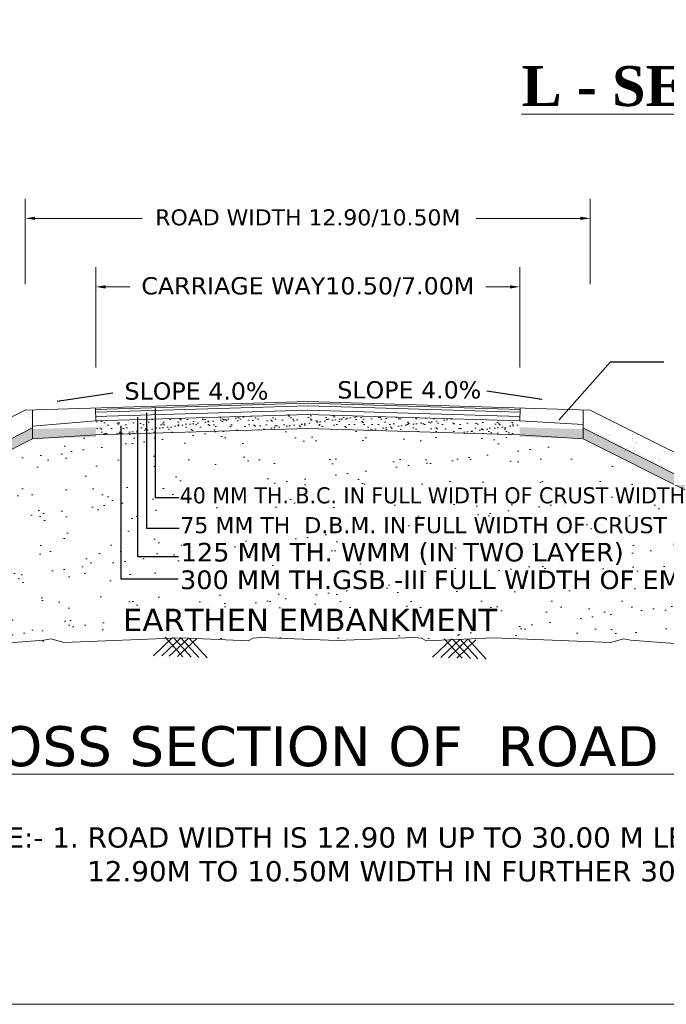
# Model space of a CAD drawing. Header units: inches. Extents: x 85258 to 5262251, y 607336 to 950222.
# Tile 4 of 9: x 3064545 to 3113098, y 708371 to 782290. Entities that reach past the tile are written whole.
import ezdxf

# ---------------------------------------------------------------- set-up
doc = ezdxf.new("R2010")
doc.units = ezdxf.units.IN
doc.header["$MEASUREMENT"] = 0
doc.linetypes.add('ACAD_ISO03W100', pattern=[30, 12, -18])
for name, color, linetype in [('CHNGE', 7, 'Continuous'), ('PDF_H.F.L.', 7, 'ACAD_ISO03W100'), ('TEXT', 7, 'Continuous')]:
    doc.layers.add(name, color=color, linetype=linetype)
doc.styles.get("Standard").update_dxf_attribs({"font": 'verdana.ttf'})
doc.dimstyles.new('ISO-25--------1', dxfattribs={"dimtxt": 264, "dimasz": 240, "dimexe": 300, "dimexo": 300, "dimgap": 0.02, "dimtad": 0, "dimtih": 1, "dimtoh": 1, "dimdec": 0, "dimlfac": 16, "dimdsep": 46, "dimtxsty": 'Standard', "dimcen": 192, "dimclrd": 1, "dimclre": 1, "dimclrt": 1, "dimadec": 0, "dimazin": 0, "dimtfac": 1, "dimtdec": 0, "dimtmove": 2, "dimatfit": 3, "dimfxl": 300, "dimarcsym": 0})
pattern_1 = [(37.5, (14228386.44, -76199789.7), (-26.7228655, 817.3917704), [0, -644.810133, 0, -721.169228, 0, -689.3529383]), (7.5, (14228386.4, -76199789.7), (750.769706, 1197.202882), [0, -347.858098, 0, -581.177554, 0, -222.714026]), (327.5, (14227864.66, -76199789.7), (1321.0725187, 2.400668), [0, -212.1085964, 0, -763.590947, 0, -996.910403]), (317.5, (14227864.7, -76199789.7), (1275.25059, 372.325064), [0, -106.054298, 0, -500.5762875, 0, -572.6932103])]
pattern_2 = [(37.5, (24554820030.2, 42201561734.4), (-26.722865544, 817.39177037), [0, -644.8101331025, 0, -721.169227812, 0, -689.35293835]), (7.5, (24554820030.2, 42201561734.4), (750.769705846, 1197.20288155), [0, -347.858098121, 0, -581.177554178, 0, -222.714026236]), (327.5, (24554819508.4, 42201561734.4), (1321.072518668, 2.400667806), [0, -212.108596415, 0, -763.590947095, 0, -996.910403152]), (317.5, (24554819508.4, 42201561734.4), (1275.250589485, 372.325064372), [0, -106.054298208, 0, -500.57628754, 0, -572.693210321])]

msp = doc.modelspace()

# ---------------------------------------------------------------- hatches: boundary and pattern name
at = {"linetype": 'Continuous', "lineweight": 9}
h = msp.add_hatch(dxfattribs=at)
h.set_pattern_fill('AR-SAND', scale=424.217193, style=0)
h.set_pattern_definition(pattern_2)
h.paths.add_polyline_path([(3065511.644, 752995.273), (3065511.644, 750830.792), (3070270.62, 750973.561), (3070270.62, 753138.042)])
h = msp.add_hatch(dxfattribs=at)
h.set_pattern_fill('AR-SAND', scale=424.217193, style=0)
h.set_pattern_definition(pattern_1)
h.paths.add_polyline_path([(3070270.62, 752178.797), (3070270.62, 751123.011), (3086178.765, 751600.255), (3102086.91, 751123.011), (3102086.91, 752183.554), (3086178.765, 752660.798)])
h = msp.add_hatch(dxfattribs=at)
h.set_pattern_fill('AR-SAND', scale=424.217193, style=0)
h.set_pattern_definition(pattern_2)
h.paths.add_polyline_path([(3102086.91, 753138.042), (3102086.91, 750973.561), (3106845.886, 750830.792), (3106845.886, 752995.273)])
h = msp.add_hatch(dxfattribs=at)
h.set_pattern_fill('AR-SAND', scale=1696.868771, style=0)
h.set_pattern_definition([(37.5, (14226594.2, -76199789.7), (-106.89146, 3269.56708), [0, -2579.24053, 0, -2884.67691, 0, -2757.41175]), (7.5, (14226594, -76199789.7), (3003.07882, 4788.81153), [0, -1391.43239, 0, -2324.71022, 0, -890.856105]), (327.5, (14224507, -76199789.7), (5284.29007, 9.60267), [0, -848.43439, 0, -3054.36379, 0, -3987.64161]), (317.5, (14224507, -76199789.7), (5101.00236, 1489.30026), [0, -424.21719, 0, -2002.30515, 0, -2290.77284])])
h.paths.add_polyline_path([(3092360.678, 735920.602), (3092918.702, 735860.613), (3093305.635, 735667.452), (3098340.068, 735879.524), (3103577.241, 735673.091), (3103704.183, 735789.07), (3103801.217, 735664.263), (3107130.39, 735533.037), (3108083.71, 735818.581), (3108639.931, 735700.317), (3115179.092, 735216.482), (3117419.893, 735738.212), (3123176.432, 735216.482), (3128102.76, 735540.254), (3128142.117, 735576.212), (3128166.8, 735544.463), (3128921.412, 735594.058), (3130912.078, 735765.397), (3136067.702, 735239.066), (3105053.614, 750830.792), (3100294.637, 750973.561), (3100294.637, 751123.011), (3084386.493, 751600.255), (3068478.348, 751123.011), (3068478.348, 750973.561), (3063719.371, 750830.792), (3032235.843, 735003.064), (3033415.54, 734859.426), (3042289.895, 735765.397), (3044280.561, 735594.058), (3050025.541, 735216.482), (3055782.081, 735738.212), (3058022.881, 735216.482), (3064562.042, 735700.317), (3065118.263, 735818.581), (3066071.584, 735533.037), (3066989.525, 735569.219), (3067040.537, 735615.827), (3067074.179, 735572.556), (3074861.905, 735879.524), (3079896.338, 735667.452), (3080283.271, 735860.613), (3080841.295, 735920.602), (3086600.987, 735691.036)])
h.paths.add_polyline_path([(3077528.148, 740686.722), (3093032.109, 740686.722), (3093032.109, 739400.613), (3077528.148, 739400.613)], flags=24)
h.paths.add_polyline_path([(3075286, 750548.291), (3097491.797, 750548.291), (3097491.797, 749067.049), (3075286, 749067.049)], flags=24)
h.paths.add_polyline_path([(3075340.702, 749027.02), (3096433.809, 749027.02), (3096433.809, 747524.367), (3075340.702, 747524.367)], flags=24)
h.paths.add_polyline_path([(3075286, 746987.482), (3095961.924, 746987.482), (3095961.924, 745506.239), (3075286, 745506.239)], flags=24)
h.paths.add_polyline_path([(3075286, 745138.149), (3096571.793, 745138.149), (3096571.793, 743845.923), (3075286, 743845.923)], flags=24)
h = msp.add_hatch(dxfattribs=at)
h.set_pattern_fill('AR-SAND', scale=424.217193, style=0)
h.set_pattern_definition(pattern_1)
h.paths.add_polyline_path([(3065511.644, 750830.792), (3070270.62, 750973.561), (3070270.62, 751695.055), (3065330.397, 751546.848), (3032735.579, 735160.441), (3034028.115, 735003.064)])
h = msp.add_hatch(dxfattribs=at)
h.set_pattern_fill('AR-SAND', scale=424.217193, style=0)
h.set_pattern_definition([(142.5, (-8056028.9, -76199789.7), (26.7228655, 817.3917704), [0, -644.810133, 0, -721.169228, 0, -689.3529383]), (172.5, (-8056028.9, -76199789.7), (-750.769706, 1197.202882), [0, -347.858098, 0, -581.177554, 0, -222.714026]), (212.5, (-8055507.1, -76199789.7), (-1321.0725187, 2.400668), [0, -212.1085964, 0, -763.590947, 0, -996.910403]), (222.5, (-8055507.1, -76199789.7), (-1275.25059, 372.325064), [0, -106.054298, 0, -500.5762875, 0, -572.6932103])])
h.paths.add_polyline_path([(3106845.886, 750830.792), (3102086.91, 750973.561), (3102086.91, 751695.055), (3107027.132, 751546.848), (3139621.951, 735160.441), (3138329.415, 735003.064)])

# ---------------------------------------------------------------- linework, layer by layer
at = {"color": 7, "linetype": 'Continuous', "lineweight": 9}
for p, q in [((3064967.905, 762424.975), (3064967.905, 768850.241)), ((3107389.625, 762424.975), (3107389.625, 768850.241)), ((3065705.005, 767376.041), (3073745.99, 767376.041)), ((3106652.525, 767376.041), (3098815.197, 767376.041)), ((3070270.62, 756173.677), (3070270.62, 763703.172)), ((3102086.91, 756173.677), (3102086.91, 763703.172)), ((3071007.72, 762228.972), (3072813.082, 762228.972)), ((3101349.81, 762228.972), (3099544.448, 762228.972)), ((3064967.905, 752978.961), (3086178.765, 753615.286)), ((3070264.708, 753016.958), (3086172.852, 753494.203)), ((3070270.62, 752819.879), (3086178.765, 753297.124)), ((3107389.625, 752978.961), (3086178.765, 753615.286)), ((3086178.765, 753297.124), (3102086.91, 752819.879)), ((3086184.677, 753494.203), (3102092.822, 753016.958)), ((3030568.004, 735685.084), (3064967.905, 752978.961)), ((3064995.169, 752834.817), (3064995.169, 752834.817)), ((3065050.11, 752871.369), (3065050.11, 752871.369)), ((3065077.003, 752767.358), (3065077.003, 752767.358)), ((3065106.655, 752715.433), (3065106.655, 752715.433)), ((3065201.187, 752891.089), (3065201.187, 752891.089)), ((3065236.077, 752653.629), (3065236.077, 752653.629)), ((3065270.516, 752613.307), (3065270.516, 752613.307)), ((3065371.606, 752524.506), (3065371.606, 752524.506)), ((3065397.233, 752717.969), (3065397.233, 752717.969)), ((3065442.435, 752647.444), (3065442.435, 752647.444)), ((3065508.586, 752718.941), (3065508.586, 752718.941)), ((3065511.644, 750830.792), (3065511.644, 752995.273)), ((3070270.62, 752183.553), (3070242.011, 753137.184)), ((3070270.62, 752501.716), (3086178.765, 752978.961)), ((3070270.62, 752183.553), (3086178.765, 752660.798)), ((3086178.765, 752978.961), (3102086.91, 752501.716)), ((3086178.765, 752660.798), (3102086.91, 752183.553)), ((3102086.91, 752183.553), (3102115.519, 753137.184)), ((3106821.286, 752786.771), (3106821.286, 752786.771)), ((3106845.886, 750830.792), (3106845.886, 752995.273)), ((3141789.526, 735685.084), (3107389.625, 752978.961)), ((3065164.641, 752483.811), (3065164.641, 752483.811)), ((3065369.343, 751832.888), (3065369.343, 751832.888)), ((3065405.889, 752240.166), (3065405.889, 752240.166)), ((3065433.065, 752422.987), (3065433.065, 752422.987)), ((3065476.904, 751976.447), (3065476.904, 751976.447)), ((3065511.644, 751763.583), (3070270.62, 752183.553)), ((3065527.548, 752174.603), (3065527.548, 752174.603)), ((3106845.886, 751891.335), (3102086.91, 752183.553)), ((3106851.507, 751890.354), (3106851.507, 751890.354)), ((3106860.176, 752483.819), (3106860.176, 752483.819)), ((3108847.903, 752214.37), (3108847.903, 752214.37)), ((3108848.118, 752156.991), (3108848.118, 752156.991)), ((3108891.145, 752101.783), (3108891.145, 752101.783)), ((3108927.277, 751847.929), (3108927.277, 751847.929)), ((3109022.041, 752155.473), (3109022.041, 752155.473)), ((3109037.208, 751909.163), (3109037.208, 751909.163)), ((3109119.042, 751976.621), (3109119.042, 751976.621)), ((3109498.405, 751897.26), (3109498.405, 751897.26)), ((3032735.579, 735160.441), (3065467.076, 751615.56)), ((3064636.472, 751077.819), (3064636.472, 751077.819)), ((3064655.304, 751269.947), (3064655.304, 751269.947)), ((3064737.138, 751202.488), (3064737.138, 751202.488)), ((3064758.021, 751087.041), (3064758.021, 751087.041)), ((3064887.854, 751312.086), (3064887.854, 751312.086)), ((3064926.443, 751507.695), (3064926.443, 751507.695)), ((3065055.004, 751261.978), (3065055.004, 751261.978)), ((3065082.01, 751626.211), (3065082.01, 751626.211)), ((3065091.55, 751669.255), (3065091.55, 751669.255)), ((3065193.363, 751627.183), (3065193.363, 751627.183)), ((3065287.599, 751671.239), (3065287.599, 751671.239)), ((3065332.798, 751425.611), (3065332.798, 751425.611)), ((3065346.427, 751649.797), (3065346.427, 751649.797)), ((3065367.285, 751628.701), (3065367.285, 751628.701)), ((3065380.865, 751609.474), (3065380.865, 751609.474)), ((3065511.644, 750830.792), (3070270.62, 751123.01)), ((3070270.62, 751123.01), (3086178.765, 751600.255)), ((3086178.765, 751600.255), (3102086.91, 751123.01)), ((3106845.886, 750830.792), (3102086.91, 751123.01)), ((3106812.844, 751670.01), (3106812.844, 751670.01)), ((3106828.666, 751687.437), (3106828.666, 751687.437)), ((3106838.146, 751481.658), (3106838.146, 751481.658)), ((3106851.94, 751705.834), (3106851.94, 751705.834)), ((3139874.677, 735033.388), (3106890.454, 751615.56)), ((3107702.226, 751269.947), (3107702.226, 751269.947)), ((3107721.058, 751077.819), (3107721.058, 751077.819)), ((3107873.653, 751311.308), (3107873.653, 751311.308)), ((3107981.548, 751038.944), (3107981.548, 751038.944)), ((3108011.636, 751075.284), (3108011.636, 751075.284)), ((3108151.447, 751147.675), (3108151.447, 751147.675)), ((3108185.558, 751073.766), (3108185.558, 751073.766)), ((3108296.911, 751072.794), (3108296.911, 751072.794)), ((3108587.489, 751070.258), (3108587.489, 751070.258)), ((3108637.307, 751118.251), (3108637.307, 751118.251)), ((3108722.575, 751197.006), (3108722.575, 751197.006)), ((3108761.411, 751068.74), (3108761.411, 751068.74)), ((3108780.796, 751097.95), (3108780.796, 751097.95)), ((3108872.764, 751067.769), (3108872.764, 751067.769)), ((3109000.368, 751033.373), (3109000.368, 751033.373)), ((3110595.848, 751150.346), (3110595.848, 751150.346)), ((3034028.115, 735003.064), (3065511.644, 750830.792)), ((3137859.974, 735239.066), (3106845.886, 750830.792)), ((3107904.83, 750946.956), (3107904.83, 750946.956)), ((3107939.268, 750987.278), (3107939.268, 750987.278)), ((3108252.686, 750801.195), (3108252.686, 750801.195)), ((3108448.43, 750972.739), (3108448.43, 750972.739)), ((3108560.39, 750839.888), (3108560.39, 750839.888)), ((3108594.828, 750880.21), (3108594.828, 750880.21)), ((3108742.449, 750524.402), (3108742.449, 750524.402)), ((3108759.12, 750789.728), (3108759.12, 750789.728)), ((3108826.611, 750813.044), (3108826.611, 750813.044)), ((3108908.445, 750880.503), (3108908.445, 750880.503)), ((3109033.026, 750521.867), (3109033.026, 750521.867)), ((3109036.914, 750626.095), (3109036.914, 750626.095)), ((3109053.401, 750542.5), (3109053.401, 750542.5)), ((3109187.768, 750649.5), (3109187.768, 750649.5)), ((3109206.949, 750520.349), (3109206.949, 750520.349)), ((3109318.302, 750519.377), (3109318.302, 750519.377)), ((3109333.897, 750451.159), (3109333.897, 750451.159)), ((3109377.072, 750344.292), (3109377.072, 750344.292)), ((3109458.906, 750411.751), (3109458.906, 750411.751)), ((3109608.879, 750516.841), (3109608.879, 750516.841)), ((3109708.961, 750435.432), (3109708.961, 750435.432)), ((3110549.436, 750876.126), (3110549.436, 750876.126)), ((3110562.545, 750606.17), (3110562.545, 750606.17)), ((3110572.384, 750669.746), (3110572.384, 750669.746)), ((3110584.808, 750753.083), (3110584.808, 750753.083)), ((3110612.194, 750384.983), (3110612.194, 750384.983)), ((3110708.945, 750481.36), (3110708.945, 750481.36)), ((3110757.877, 750563.225), (3110757.877, 750563.225)), ((3110808.136, 750546.316), (3110808.136, 750546.316)), ((3110868.935, 750551.442), (3110868.935, 750551.442)), ((3110907.938, 750558.342), (3110907.938, 750558.342)), ((3110962.053, 750500.683), (3110962.053, 750500.683)), ((3109488.555, 750177.37), (3109488.555, 750177.37)), ((3109522.994, 750217.692), (3109522.994, 750217.692)), ((3109644.588, 750268.148), (3109644.588, 750268.148)), ((3109738.228, 750180.748), (3109738.228, 750180.748)), ((3109763.84, 749970.985), (3109763.84, 749970.985)), ((3109922.381, 750104.515), (3109922.381, 750104.515)), ((3109927.533, 749875.541), (3109927.533, 749875.541)), ((3109981.566, 749879.981), (3109981.566, 749879.981)), ((3110009.367, 749942.999), (3110009.367, 749942.999)), ((3110054.417, 749968.45), (3110054.417, 749968.45)), ((3110144.115, 750070.302), (3110144.115, 750070.302)), ((3110178.554, 750110.624), (3110178.554, 750110.624)), ((3110219.365, 749929.579), (3110219.365, 749929.579)), ((3110228.34, 749966.932), (3110228.34, 749966.932)), ((3110288.689, 749711.996), (3110288.689, 749711.996)), ((3110339.693, 749965.96), (3110339.693, 749965.96)), ((3110493.509, 750153.846), (3110493.509, 750153.846)), ((3110530.055, 749746.568), (3110530.055, 749746.568)), ((3110583.292, 749954.848), (3110583.292, 749954.848)), ((3110637.126, 749772.913), (3110637.126, 749772.913)), ((3110659.276, 750106.612), (3110659.276, 750106.612)), ((3110660.762, 750162.576), (3110660.762, 750162.576)), ((3110665.885, 749994.862), (3110665.885, 749994.862)), ((3110722.753, 749944.68), (3110722.753, 749944.68)), ((3110732.503, 749815.087), (3110732.503, 749815.087)), ((3110763.393, 749841.004), (3110763.393, 749841.004)), ((3110837.424, 749766.467), (3110837.424, 749766.467)), ((3111170.158, 749576.518), (3111170.158, 749576.518)), ((3112692.617, 750261.548), (3112692.617, 750261.548)), ((3112694.052, 749556.559), (3112694.052, 749556.559)), ((3112813.484, 749896.819), (3112813.484, 749896.819)), ((3112882.421, 749997.06), (3112882.421, 749997.06)), ((3112945.897, 749835.128), (3112945.897, 749835.128)), ((3112951.456, 749750.057), (3112951.456, 749750.057)), ((3112993.393, 749811.105), (3112993.393, 749811.105)), ((3111328.276, 749486.035), (3111328.276, 749486.035)), ((3111505.384, 749393.785), (3111505.384, 749393.785)), ((3111598.502, 749343.025), (3111598.502, 749343.025)), ((3112036.158, 749104.456), (3112036.158, 749104.456)), ((3112050.559, 749135.363), (3112050.559, 749135.363)), ((3112174.792, 749059.574), (3112174.792, 749059.574)), ((3112371.384, 748921.723), (3112371.384, 748921.723)), ((3112487.52, 748904.618), (3112487.52, 748904.618)), ((3112539.032, 749245.423), (3112539.032, 749245.423)), ((3112579.744, 749350.96), (3112579.744, 749350.96)), ((3112583.933, 749211.224), (3112583.933, 749211.224)), ((3112603.313, 749217.169), (3112603.313, 749217.169)), ((3112630.003, 749334.051), (3112630.003, 749334.051)), ((3112643.953, 749113.493), (3112643.953, 749113.493)), ((3112750.006, 748842.947), (3112750.006, 748842.947)), ((3112797.871, 748733.932), (3112797.871, 748733.932)), ((3113046.631, 748594.566), (3113046.631, 748594.566))]:
    msp.add_line(p, q, dxfattribs=at)
at = {"lineweight": 9, "ltscale": 20}
msp.add_lwpolyline([(3377852.767, 708370.628), (2902098.888, 708370.628), (2902098.888, 865126.238), (3377852.767, 865126.238)], close=True, dxfattribs=at)
at = {"color": 7, "linetype": 'Continuous', "lineweight": 9}
for points in [[(3065705.005, 767498.891), (3065705.005, 767253.191), (3064967.905, 767376.041)], [(3106652.525, 767498.891), (3106652.525, 767253.191), (3107389.625, 767376.041)], [(3071007.72, 762351.822), (3071007.72, 762106.122), (3070270.62, 762228.972)], [(3101349.81, 762351.822), (3101349.81, 762106.122), (3102086.91, 762228.972)]]:
    msp.add_solid(points, dxfattribs=at)
at = {"layer": 'CHNGE', "color": 7, "linetype": 'Continuous', "lineweight": 9}
for p, q in [((3074583.918, 734543.907), (3076025.867, 735903.4)), ((3075212.228, 734520.031), (3076654.177, 735879.524)), ((3076797.173, 734459.803), (3075462.555, 735924.806)), ((3075775.541, 734498.625), (3077217.49, 735858.118)), ((3077425.483, 734435.927), (3076090.865, 735900.93)), ((3076403.851, 734474.749), (3077845.8, 735834.243)), ((3077988.796, 734414.521), (3076654.177, 735879.524)), ((3078617.106, 734390.646), (3077282.487, 735855.648)), ((3095544.865, 734437.871), (3096986.814, 735797.364)), ((3096173.175, 734413.995), (3097615.124, 735773.488)), ((3097758.12, 734353.767), (3096423.502, 735818.77)), ((3096736.487, 734392.589), (3098178.437, 735752.082)), ((3098386.43, 734329.891), (3097051.812, 735794.894)), ((3097364.797, 734368.713), (3098806.747, 735728.206)), ((3098949.742, 734308.485), (3097615.124, 735773.488)), ((3099578.052, 734284.61), (3098243.434, 735749.612))]:
    msp.add_line(p, q, dxfattribs=at)
for points in [[(3030651.679, 734932.011), (3032467.689, 735193.059), (3035207.812, 734859.426), (3044082.167, 735765.397), (3046072.834, 735594.058), (3051817.813, 735216.482), (3057574.353, 735738.212), (3059815.153, 735216.482), (3066354.314, 735700.317), (3066910.536, 735818.581), (3067863.856, 735533.037), (3076654.177, 735879.524), (3081688.61, 735667.452), (3082075.543, 735860.613), (3082633.567, 735920.602), (3088393.259, 735691.036)], [(3141699.419, 734874.124), (3141578.705, 734859.426), (3132704.351, 735765.397), (3130713.684, 735594.058), (3124968.704, 735216.482), (3119212.165, 735738.212), (3116971.364, 735216.482), (3110432.204, 735700.317), (3109875.982, 735818.581), (3108922.662, 735533.037), (3100132.34, 735879.524), (3095097.908, 735667.452), (3094710.975, 735860.613), (3094152.95, 735920.602), (3088393.259, 735691.036)]]:
    msp.add_lwpolyline(points, dxfattribs=at)

# ---------------------------------------------------------------- texts
at = {"color": 7, "linetype": 'Continuous', "lineweight": 9}
for s, insert, char_height, attachment_point in [('ROAD WIDTH 12.90/10.50M', (3086178.765, 767376.041), 1200, 5), ('CARRIAGE WAY10.50/7.00M', (3086178.765, 762228.972), 1297.296, 5), ('SLOPE 4.0%', (3072417.266, 754399.856), 1297.296, 4), ('SLOPE 4.0%', (3099201.88, 754489.288), 1297.296, 6)]:
    msp.add_mtext(s, dxfattribs=dict(at, insert=insert, char_height=char_height, attachment_point=attachment_point))
at = {"color": 7, "linetype": 'Continuous', "lineweight": 9, "char_height": 1400, "width": 105232.29426, "attachment_point": 1}
for s, insert in [(' {\\H0.8605x;40 MM TH. B.C. IN FULL WIDTH OF CRUST WIDTH}', (3075944.058, 747184.672)), (' {\\H0.8605x;75 MM TH  D.B.M. IN FULL WIDTH OF CRUST WIDTH}', (3075998.76, 744943.777)), ('125 MM TH. WMM (IN TWO LAYER)', (3076632.018, 743014.911)), ('300 MM TH.GSB -III FULL WIDTH OF EMBANKMENT', (3076582.878, 740943.732))]:
    msp.add_mtext(s, dxfattribs=dict(at, insert=insert))
at = {"layer": 'CHNGE', "color": 7, "linetype": 'Continuous', "lineweight": 9, "insert": (3072296.914, 738069.358), "char_height": 1680.588, "width": 87693.57855, "attachment_point": 1}
msp.add_mtext('EARTHEN EMBANKMENT', dxfattribs=at)
at = {"layer": 'PDF_H.F.L.', "color": 7, "linetype": 'Continuous', "lineweight": 9, "insert": (3102222.577, 778808.33), "char_height": 3000, "width": 99438.33377, "attachment_point": 1}
msp.add_mtext('{\\fTimes New Roman|b1|i0|c0|p18;\\LL - SECTION OF ROAD}', dxfattribs=at)
at = {"layer": 'TEXT', "color": 7, "linetype": 'Continuous', "lineweight": 9, "attachment_point": 2}
for s, insert, char_height, width in [('{\\L\\C0;TYPICAL CROSS SECTION OF  ROAD IN FILLING}', (3087171.84, 729251.523), 3000, 112524.34524), ('{\\C0;NOTE:- 1. ROAD WIDTH IS 12.90 M UP TO 30.00 M LENGTH FROM END OF ABUTMENT & FLARED FROM\\P 12.90M TO 10.50M WIDTH IN FURTHER 30.00M LENGTH AND7.00M WIDTH AHEAD.\\P                \\P              }', (3112605.254, 721658.115), 1521.30964, 114615.09017)]:
    msp.add_mtext(s, dxfattribs=dict(at, insert=insert, char_height=char_height, width=width))

# ---------------------------------------------------------------- leaders
at = {"color": 7, "linetype": 'Continuous', "lineweight": 9}
for points in [[(3105037.896, 752217.542), (3108895.967, 756610.146), (3112903.037, 756610.146)], [(3103784.862, 753774.953), (3099611.001, 754407.699)], [(3074059.771, 752782.943), (3074059.771, 744114.18), (3076519.806, 744114.18)], [(3074711.663, 753094.705), (3074711.663, 746429.032), (3076506.231, 746429.032)], [(3072148.778, 751805.708), (3072148.778, 740323.135), (3076452.908, 740323.135)], [(3073384.433, 752452.106), (3073384.433, 741992.465), (3076465.103, 741992.465)]]:
    msp.add_leader(points, dimstyle='ISO-25--------1', override={"dimclrd": 256}, dxfattribs=at)
at = {"color": 7, "linetype": 'Continuous', "lineweight": 9, "annotation_type": 0, "has_hookline": 1, "hookline_direction": 0, "text_width": 11040.52}
msp.add_leader([(3067359.259, 753653.908), (3071533.199, 754286.653)], dimstyle='ISO-25--------1', override={"dimclrd": 256}, dxfattribs=at)

doc.saveas('drawing.dxf')
